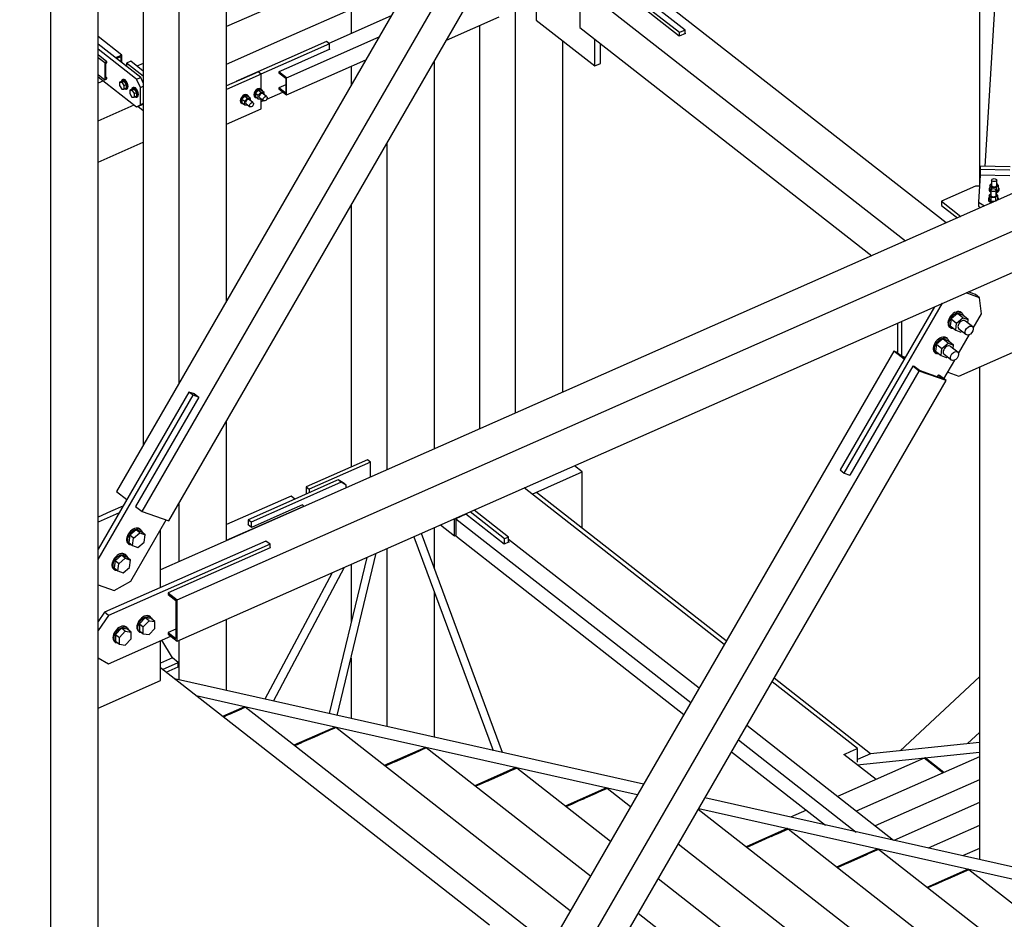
# Paper-space layout 'A0 Advance Steel' of a CAD drawing. Header units: millimetres. Extents: x 292 to 712, y 182 to 776.
# Tile 23 of 61: x 430 to 461, y 427 to 455. Entities that reach past the tile are written whole.
import ezdxf

# ---------------------------------------------------------------- set-up
doc = ezdxf.new("R2010")
doc.units = ezdxf.units.MM
for name, color, linetype in [('AS_Belki', 145, 'CONTINUOUS'), ('AS_Blachy', 30, 'CONTINUOUS'), ('AS_Kraty', 9, 'CONTINUOUS'), ('AS_Schody', 253, 'CONTINUOUS'), ('AS_Sruby', 9, 'CONTINUOUS')]:
    doc.layers.add(name, color=color, linetype=linetype)

psp = doc.layouts.new('A0 Advance Steel')

# ---------------------------------------------------------------- hatches: boundary and pattern name
at = {"layer": 'AS_Kraty', "extrusion": (0, 0.809331, 0.587353)}
h = psp.add_hatch(dxfattribs=at)
h.set_pattern_fill('GRATE', color=9, scale=0.266667, angle=-53.1136, style=0)
h.set_pattern_definition([(306.8864, (-445.36493, -32711.27688), (0.1692968, 0.1270487), []), (36.8864, (-445.3649, -32711.2769), (-0.508195, 0.677187), [])])
h.paths.add_polyline_path([(-438.346, -32714.815), (-438.33, -32714.836)], flags=0)
h.paths.add_polyline_path([(-437.978, -32713.306), (-438.328, -32713.172), (-438.346, -32713.26), (-438.346, -32714.703), (-438.306, -32714.757), (-437.889, -32713.424)], flags=0)
h.paths.add_polyline_path([(-436.459, -32713.887), (-437.51, -32713.485), (-437.603, -32713.472), (-438.338, -32715.825), (-438.346, -32715.925), (-438.346, -32719.146), (-438.332, -32719.165), (-436.413, -32717.723), (-436.395, -32717.636), (-436.395, -32713.971)], flags=0)
h.paths.add_polyline_path([(-455.585, -32708.281), (-456.758, -32709.162), (-455.806, -32710.542), (-456.126, -32710.782), (-453.475, -32714.314), (-452.722, -32712.096)], flags=0)
h.paths.add_polyline_path([(-451.226, -32714.089), (-451.979, -32716.307), (-445.686, -32724.693), (-444.194, -32723.571), (-445.24, -32722.066)], flags=0)
h.paths.add_polyline_path([(-451.417, -32708.171), (-453.988, -32707.188), (-454.093, -32707.159), (-454.573, -32707.52), (-452.229, -32710.643), (-451.398, -32708.196)], flags=0)
h.paths.add_polyline_path([(-442.945, -32719.016), (-442.91, -32719.062)], flags=0)
h.paths.add_polyline_path([(-445.106, -32710.582), (-449.43, -32708.93), (-449.487, -32708.966), (-450.733, -32712.636), (-443.563, -32722.19), (-443.075, -32722.73), (-442.915, -32722.61), (-442.91, -32722.505), (-442.91, -32720.506), (-442.922, -32720.38), (-445.033, -32710.68)], flags=0)
h.paths.add_polyline_path([(-440.297, -32715.547), (-440.285, -32715.563)], flags=0)
h.paths.add_polyline_path([(-440.297, -32715.436), (-440.272, -32715.469)], flags=0)
h.paths.add_polyline_path([(-440.297, -32715.325), (-440.259, -32715.376)], flags=0)
h.paths.add_polyline_path([(-443.003, -32711.386), (-444.639, -32710.761), (-444.75, -32710.724), (-442.979, -32718.86), (-442.91, -32718.951), (-442.91, -32711.509)], flags=0)
h.paths.add_polyline_path([(-438.387, -32715.982), (-439.684, -32720.14), (-439.664, -32720.167), (-438.385, -32719.205), (-438.346, -32719.146), (-438.346, -32716.036)], flags=0)
h.paths.add_polyline_path([(-438.362, -32715.904), (-438.346, -32715.925)], flags=0)
h.paths.add_polyline_path([(-439.964, -32712.547), (-440.198, -32712.458), (-440.297, -32712.437), (-440.297, -32715.214), (-440.245, -32715.282), (-439.874, -32712.667)], flags=0)
h.paths.add_polyline_path([(-438.445, -32713.127), (-439.497, -32712.726), (-439.608, -32712.689), (-440.284, -32717.453), (-440.297, -32717.547), (-440.297, -32720.545), (-440.25, -32720.607), (-440.144, -32720.527), (-440.093, -32720.484), (-438.355, -32714.914), (-438.346, -32714.815), (-438.346, -32713.26)], flags=0)
at = {"layer": 'AS_Kraty', "extrusion": (-3.81165e-17, 0.809331, 0.587353)}
h = psp.add_hatch(dxfattribs=at)
h.set_pattern_fill('GRATE', color=9, scale=0.266667, angle=127.0557, style=0)
h.set_pattern_definition([(127.0557, (-431.33213, -32640.98372), (-0.1689205, -0.1275485), []), (217.0557, (-431.3321, -32640.9837), (0.510194, -0.675682), [])])
h.paths.add_polyline_path([(-428.54, -32652.985), (-419.267, -32646.016), (-419.316, -32645.84), (-420.484, -32642.522), (-420.129, -32642.883), (-420.912, -32641.735), (-420.539, -32641.454), (-429.756, -32629.247), (-429.756, -32649.383), (-428.575, -32651.058), (-428.575, -32652.939)], flags=0)
h.paths.add_polyline_path([(-434.325, -32650.745), (-434.325, -32650.191), (-434.296, -32650.118), (-432.378, -32648.677), (-432.37, -32648.576), (-432.37, -32627.888), (-432.392, -32627.859), (-438.307, -32632.305), (-438.346, -32632.364), (-438.346, -32645.419)], flags=0)
h.paths.add_polyline_path([(-438.346, -32645.419), (-438.346, -32632.364), (-438.361, -32632.345), (-444.649, -32637.071), (-444.641, -32637.082)], flags=0)
at = {"layer": 'AS_Kraty', "extrusion": (-7.6233e-17, 0.809331, 0.587353)}
h = psp.add_hatch(dxfattribs=at)
h.set_pattern_fill('GRATE', color=9, scale=0.266667, angle=126.926, style=0)
h.set_pattern_definition([(126.926, (-440.32658, -32644.49688), (-0.169209, -0.127166), []), (216.926, (-440.3266, -32644.4969), (0.50866, -0.676835), [])])
h.paths.add_polyline_path([(-436.93, -32651.902), (-436.344, -32651.461), (-438.346, -32648.797), (-438.346, -32650.017)], flags=0)
h.paths.add_polyline_path([(-438.346, -32650.017), (-438.346, -32648.797), (-444.649, -32640.299), (-444.649, -32639.966), (-444.7, -32639.898), (-446.455, -32639.228)], flags=0)
h = psp.add_hatch(dxfattribs=at)
h.set_pattern_fill('GRATE', color=9, scale=0.266667, angle=126.926, style=0)
h.set_pattern_definition([(126.926, (-443.1627, -32646.6283), (-0.169209, -0.127166), []), (216.926, (-443.1627, -32646.6283), (0.50866, -0.676835), [])])
h.paths.add_polyline_path([(-439.766, -32654.033), (-438.54, -32653.112), (-446.55, -32642.454), (-447.147, -32644.212)], flags=0)
h.paths.add_polyline_path([(-448.643, -32642.221), (-448.461, -32641.686), (-448.472, -32641.672), (-449.291, -32641.359)], flags=0)
at = {"layer": 'AS_Kraty', "extrusion": (-3.81165e-17, 0.809331, 0.587353)}
h = psp.add_hatch(dxfattribs=at)
h.set_pattern_fill('GRATE', color=9, scale=0.266667, angle=-143.074, style=0)
h.set_pattern_definition([(216.926, (-461.51468, -32689.5183), (0.127166, -0.169209), []), (306.926, (-461.5147, -32689.5183), (0.676835, 0.50866), [])])
h.paths.add_polyline_path([(-458.471, -32689.399), (-459.428, -32689.034), (-460.002, -32689.466), (-460.002, -32690.55)], flags=0)
h.paths.add_polyline_path([(-462.616, -32692.514), (-462.616, -32691.43), (-467.357, -32694.993), (-466.837, -32695.686)], flags=0)
h = psp.add_hatch(dxfattribs=at)
h.set_pattern_fill('GRATE', color=9, scale=0.266667, angle=-143.074, style=0)
h.set_pattern_definition([(216.926, (-463.64612, -32686.68219), (0.127166, -0.169209), []), (306.926, (-463.6461, -32686.6822), (0.676835, 0.50866), [])])
h.paths.add_polyline_path([(-459.55, -32685.772), (-459.991, -32685.603), (-460.002, -32685.612), (-460.002, -32686.112)], flags=0)
h.paths.add_polyline_path([(-462.616, -32688.076), (-462.616, -32686.992), (-469.489, -32692.157), (-468.968, -32692.85)], flags=0)
h = psp.add_hatch(dxfattribs=at)
h.set_pattern_fill('GRATE', color=9, scale=0.266667, angle=-143.074, style=0)
h.set_pattern_definition([(216.926, (-459.38325, -32692.35443), (0.127166, -0.169209), []), (306.926, (-459.38325, -32692.3544), (0.676835, 0.50866), [])])
h.paths.add_polyline_path([(-457.393, -32693.027), (-458.349, -32692.661), (-460.002, -32693.904), (-460.002, -32694.988)], flags=0)
h.paths.add_polyline_path([(-462.616, -32696.952), (-462.616, -32695.868), (-465.226, -32697.829), (-464.705, -32698.522)], flags=0)
at = {"layer": 'AS_Kraty', "extrusion": (-7.6233e-17, 0.809331, 0.587353)}
h = psp.add_hatch(dxfattribs=at)
h.set_pattern_fill('GRATE', color=9, scale=0.266667, angle=126.926, style=0)
h.set_pattern_definition([(126.926, (-445.99882, -32648.75974), (-0.169209, -0.127166), []), (216.926, (-445.9988, -32648.75974), (0.50866, -0.676835), [])])
h.paths.add_polyline_path([(-442.602, -32656.164), (-441.376, -32655.243), (-447.179, -32647.522), (-447.776, -32649.28)], flags=0)
h.paths.add_polyline_path([(-449.272, -32647.289), (-448.675, -32645.531), (-449.436, -32644.519), (-452.127, -32643.491)], flags=0)
at = {"layer": 'AS_Kraty', "extrusion": (-3.81165e-17, 0.809331, 0.587353)}
h = psp.add_hatch(dxfattribs=at)
h.set_pattern_fill('GRATE', color=9, scale=0.266667, angle=-143.074, style=0)
h.set_pattern_definition([(216.926, (-457.25182, -32695.19055), (0.127166, -0.169209), []), (306.926, (-457.2518, -32695.19055), (0.676835, 0.50866), [])])
h.paths.add_polyline_path([(-462.616, -32701.223), (-462.616, -32700.306), (-463.094, -32700.666), (-462.654, -32701.252)], flags=0)
h.paths.add_polyline_path([(-456.769, -32696.996), (-457.289, -32696.303), (-460.002, -32698.342), (-460.002, -32699.426)], flags=0)
h = psp.add_hatch(dxfattribs=at)
h.set_pattern_fill('GRATE', color=9, scale=0.266667, angle=-143.074, style=0)
h.set_pattern_definition([(216.926, (-452.98895, -32700.86279), (0.127166, -0.169209), []), (306.926, (-452.98895, -32700.8628), (0.676835, 0.50866), [])])
h.paths.add_polyline_path([(-454.157, -32703.909), (-455.113, -32703.543), (-455.141, -32703.564), (-454.62, -32704.257)], flags=0)
h.paths.add_polyline_path([(-455.594, -32704.989), (-456.115, -32704.296), (-458.832, -32706.338), (-458.311, -32707.031)], flags=0)
h = psp.add_hatch(dxfattribs=at)
h.set_pattern_fill('GRATE', color=9, scale=0.266667, angle=-143.074, style=0)
h.set_pattern_definition([(216.926, (-455.12038, -32698.02667), (0.127166, -0.169209), []), (306.926, (-455.1204, -32698.0267), (0.67684, 0.50866), [])])
h.paths.add_polyline_path([(-456.181, -32700.992), (-456.702, -32700.3), (-460.002, -32702.78), (-460.002, -32703.864)], flags=0)
at = {"layer": 'AS_Kraty', "extrusion": (-7.6233e-17, 0.809331, 0.587353)}
h = psp.add_hatch(dxfattribs=at)
h.set_pattern_fill('GRATE', color=9, scale=0.266667, angle=126.926, style=0)
h.set_pattern_definition([(126.926, (-448.83494, -32650.89118), (-0.169209, -0.127166), []), (216.926, (-448.8349, -32650.8912), (0.50866, -0.676835), [])])
h.paths.add_polyline_path([(-445.438, -32658.296), (-444.213, -32657.375), (-447.808, -32652.591), (-448.405, -32654.349)], flags=0)
h.paths.add_polyline_path([(-449.901, -32652.357), (-449.304, -32650.599), (-452.272, -32646.65), (-454.963, -32645.622)], flags=0)
h = psp.add_hatch(dxfattribs=at)
h.set_pattern_fill('GRATE', color=9, scale=0.266667, angle=126.926, style=0)
h.set_pattern_definition([(126.926, (-451.67106, -32653.02261), (-0.169209, -0.127166), []), (216.926, (-451.6711, -32653.0226), (0.50866, -0.676835), [])])
h.paths.add_polyline_path([(-448.274, -32660.427), (-447.049, -32659.506), (-448.437, -32657.659), (-449.034, -32659.417)], flags=0)
h.paths.add_polyline_path([(-450.53, -32657.425), (-449.934, -32655.667), (-455.108, -32648.782), (-457.799, -32647.753)], flags=0)
h = psp.add_hatch(dxfattribs=at)
h.set_pattern_fill('GRATE', color=9, scale=0.266667, angle=126.926, style=0)
h.set_pattern_definition([(126.926, (-454.50718, -32655.15405), (-0.169209, -0.127166), []), (216.926, (-454.5072, -32655.15405), (0.50866, -0.676835), [])])
h.paths.add_polyline_path([(-451.16, -32662.494), (-450.563, -32660.736), (-457.945, -32650.913), (-460.635, -32649.885)], flags=0)
h = psp.add_hatch(dxfattribs=at)
h.set_pattern_fill('GRATE', color=9, scale=0.266667, angle=126.926, style=0)
h.set_pattern_definition([(126.926, (-457.3433, -32657.28548), (-0.169209, -0.127166), []), (216.926, (-457.3433, -32657.2855), (0.50866, -0.676835), [])])
h.paths.add_polyline_path([(-453.947, -32664.69), (-452.721, -32663.769), (-460.781, -32653.045), (-463.472, -32652.016)], flags=0)
h = psp.add_hatch(dxfattribs=at)
h.set_pattern_fill('GRATE', color=9, scale=0.266667, angle=126.926, style=0)
h.set_pattern_definition([(126.926, (-460.17942, -32659.41691), (-0.169209, -0.127166), []), (216.926, (-460.1794, -32659.4169), (0.50866, -0.676835), [])])
h.paths.add_polyline_path([(-456.783, -32666.822), (-455.557, -32665.9), (-463.617, -32655.176), (-466.308, -32654.148)], flags=0)
h = psp.add_hatch(dxfattribs=at)
h.set_pattern_fill('GRATE', color=9, scale=0.266667, angle=126.926, style=0)
h.set_pattern_definition([(126.926, (-463.01554, -32661.54835), (-0.169209, -0.127166), []), (216.926, (-463.0155, -32661.54835), (0.50866, -0.676835), [])])
h.paths.add_polyline_path([(-459.619, -32668.953), (-458.393, -32668.032), (-466.453, -32657.307), (-469.144, -32656.279)], flags=0)

# ---------------------------------------------------------------- linework, layer by layer
at = {"layer": 'AS_Belki', "linetype": 'Continuous', "ltscale": 0.15}
for p, q in [((430.878, 484.716), (430.878, 305.588)), ((432.37, 309.728), (432.37, 484.716)), ((457.316, 482.283), (438.346, 449.466)), ((438.346, 447.454), (458.117, 481.657)), ((438.346, 445.707), (458.955, 481.36)), ((436.395, 446.091), (436.395, 473.875)), ((434.903, 473.216), (434.903, 443.51)), ((433.782, 471.72), (433.782, 441.57)), ((440.297, 464.848), (440.297, 454.468)), ((460.002, 462.054), (460.002, 449.682)), ((460.842, 461.314), (460.17, 450.306)), ((485.902, 460.429), (438.346, 439.437)), ((438.346, 438.262), (486.863, 459.678)), ((438.346, 436.967), (486.863, 458.383)), ((458.962, 448.538), (448.752, 456.518)), ((450.59, 454.39), (448.187, 456.268)), ((447.473, 455.953), (457.683, 447.973)), ((447.473, 455.953), (447.473, 454.658)), ((438.346, 455.549), (436.395, 454.688)), ((445.444, 455.711), (445.444, 442.57)), ((438.346, 454.373), (440.297, 455.234)), ((441.56, 455.026), (439.604, 454.163)), ((444.322, 454.715), (444.322, 442.075)), ((447.473, 454.658), (456.624, 447.506)), ((450.771, 454.483), (450.782, 454.475)), ((433.112, 453.795), (432.37, 454.375)), ((436.395, 453.512), (438.346, 454.373)), ((438.346, 453.118), (441.18, 454.369)), ((446.936, 443.229), (446.936, 454.245)), ((450.782, 454.475), (450.59, 454.39)), ((439.632, 453.979), (438.346, 453.411)), ((439.624, 453.985), (439.632, 453.979)), ((432.643, 453.588), (432.37, 453.802)), ((432.37, 453.723), (432.579, 453.56)), ((432.643, 453.588), (432.579, 453.56)), ((432.579, 453.56), (432.579, 453.02)), ((432.611, 453.542), (432.643, 453.556)), ((432.643, 453.556), (432.643, 453.588)), ((433.112, 453.795), (432.914, 453.708)), ((432.94, 453.687), (433.08, 453.749)), ((433.08, 453.749), (433.08, 453.578)), ((433.112, 453.553), (433.112, 453.795)), ((438.346, 452.578), (440.761, 453.644)), ((442.91, 441.452), (442.91, 453.603)), ((432.611, 453.067), (432.611, 453.542)), ((433.782, 453.534), (433.585, 453.447)), ((438.346, 453.411), (438.033, 453.273)), ((438.273, 453.085), (438.033, 453.273)), ((438.033, 453.273), (438.033, 453.241)), ((440.297, 453.439), (440.297, 452.84)), ((432.37, 453.184), (432.579, 453.02)), ((432.535, 452.984), (432.37, 452.911)), ((432.579, 453.02), (432.643, 453.049)), ((432.643, 453.081), (432.611, 453.106)), ((432.643, 453.081), (432.611, 453.067)), ((432.643, 453.049), (432.643, 453.081)), ((438.033, 453.241), (438.249, 453.072)), ((438.249, 453.072), (438.249, 452.597)), ((438.273, 453.085), (438.346, 453.118)), ((438.273, 452.546), (438.273, 453.085)), ((438.249, 452.862), (438.033, 452.766)), ((438.249, 452.597), (438.033, 452.766)), ((438.033, 452.766), (438.033, 452.734)), ((438.033, 452.734), (438.273, 452.546)), ((438.273, 452.546), (438.346, 452.578)), ((432.37, 451.735), (433.497, 452.233)), ((432.37, 450.44), (433.782, 451.064)), ((441.418, 451.022), (441.418, 440.794)), ((438.346, 449.466), (432.943, 440.119)), ((440.297, 449.082), (440.297, 440.883)), ((433.744, 439.493), (438.346, 447.454)), ((434.583, 439.197), (438.346, 445.707)), ((457.316, 444.514), (438.346, 411.697)), ((457.642, 444.26), (457.316, 444.514)), ((457.433, 444.473), (457.316, 444.514)), ((457.649, 444.272), (457.398, 444.468)), ((457.458, 444.447), (457.398, 444.468)), ((457.917, 444.045), (455.941, 440.627)), ((458.117, 443.888), (457.917, 444.045)), ((457.959, 444.03), (457.917, 444.045)), ((458.119, 443.904), (457.959, 444.03)), ((460.002, 444.014), (460.002, 428.576)), ((438.346, 409.685), (458.117, 443.888)), ((458.955, 443.591), (458.117, 443.888)), ((458.873, 443.637), (458.119, 443.904)), ((458.713, 443.763), (458.68, 443.706)), ((458.873, 443.637), (458.713, 443.763)), ((458.755, 443.748), (458.713, 443.763)), ((458.955, 443.591), (458.755, 443.748)), ((438.346, 407.939), (458.955, 443.591)), ((435.52, 443.068), (433.544, 439.65)), ((435.374, 443.177), (435.376, 443.18)), ((435.376, 443.18), (435.384, 443.174)), ((435.384, 443.174), (435.52, 443.068)), ((436.395, 438.576), (436.395, 442.333)), ((455.941, 440.627), (455.933, 440.633)), ((432.943, 440.119), (433.269, 439.865)), ((438.419, 439.97), (438.346, 439.938)), ((438.535, 439.879), (438.419, 439.97)), ((434.903, 439.751), (434.903, 437.918)), ((438.346, 439.938), (436.395, 439.077)), ((438.771, 439.694), (438.346, 439.507)), ((438.346, 439.448), (438.819, 439.657)), ((438.819, 439.657), (438.771, 439.694)), ((438.819, 439.646), (438.819, 439.657)), ((433.544, 439.65), (433.744, 439.493)), ((433.744, 439.493), (434.583, 439.197)), ((438.346, 439.437), (434.325, 437.662)), ((436.395, 438.587), (438.346, 439.448)), ((438.346, 439.507), (437.172, 438.989)), ((443.9, 439.401), (443.58, 439.26)), ((445.101, 438.462), (443.9, 439.401)), ((437.06, 439.076), (437.068, 439.08)), ((437.068, 439.07), (437.06, 439.076)), ((437.172, 438.989), (437.068, 439.07)), ((443.58, 439.26), (450.95, 433.501)), ((443.58, 439.26), (443.58, 438.721)), ((445.05, 431.932), (442.504, 438.802)), ((442.91, 437.704), (442.91, 438.982)), ((442.268, 438.698), (444.751, 431.999)), ((443.58, 438.721), (450.735, 433.129)), ((445.24, 438.524), (445.101, 438.462)), ((451.209, 433.949), (445.24, 438.615)), ((445.24, 438.537), (445.251, 438.528)), ((445.251, 438.528), (445.24, 438.524)), ((437.765, 438.348), (434.568, 436.937)), ((434.848, 436.718), (438.346, 438.262)), ((437.757, 438.355), (437.765, 438.348)), ((439.863, 433.096), (441.09, 438.178)), ((441.418, 438.323), (441.418, 432.747)), ((440.789, 438.045), (439.607, 433.153)), ((440.297, 437.828), (440.297, 436.008)), ((438.346, 434.447), (440.095, 437.739)), ((439.701, 437.565), (438.346, 435.015)), ((434.325, 437.127), (434.343, 437.112)), ((434.568, 436.937), (434.848, 436.718)), ((434.568, 436.937), (434.568, 436.883)), ((434.568, 436.883), (434.808, 436.695)), ((434.848, 435.423), (438.346, 436.967)), ((442.91, 432.412), (442.91, 436.966)), ((434.808, 436.695), (434.808, 435.508)), ((434.848, 435.423), (434.848, 436.718)), ((436.395, 433.874), (436.395, 436.106)), ((434.808, 435.802), (434.568, 435.696)), ((434.568, 435.696), (434.808, 435.508)), ((434.568, 435.696), (434.568, 435.642)), ((434.568, 435.642), (434.848, 435.423)), ((434.903, 435.447), (434.903, 434.209)), ((438.346, 435.015), (437.597, 433.605)), ((440.297, 434.893), (440.297, 432.999)), ((437.866, 433.544), (438.346, 434.447)), ((460.002, 434.305), (457.522, 431.991)), ((457.312, 429.18), (452.706, 432.78)), ((460.002, 432.558), (459.63, 432.211)), ((452.446, 432.331), (456.142, 429.442)), ((452.231, 431.959), (455.174, 429.66))]:
    psp.add_line(p, q, dxfattribs=at)
at = {"layer": 'AS_Blachy', "linetype": 'Continuous', "ltscale": 0.15}
for p, q in [((450.771, 454.578), (448.117, 456.652)), ((450.601, 454.503), (448.117, 456.443)), ((446.105, 456.003), (446.105, 454.894)), ((443.29, 454.259), (444.947, 454.991)), ((446.105, 454.894), (447.947, 453.455)), ((450.771, 454.578), (450.601, 454.503)), ((450.601, 454.395), (450.601, 454.503)), ((450.771, 454.47), (450.771, 454.578)), ((439.528, 454.222), (438.346, 453.701)), ((439.624, 454.147), (439.528, 454.222)), ((447.947, 453.455), (447.947, 454.287)), ((433.703, 453.091), (432.37, 454.133)), ((433.535, 453.066), (432.37, 453.977)), ((439.624, 454.147), (438.346, 453.583)), ((439.624, 453.975), (439.624, 454.147)), ((448.117, 453.53), (448.117, 454.154)), ((433.39, 453.6), (433.262, 453.543)), ((433.782, 453.294), (433.39, 453.6)), ((438.346, 453.701), (436.756, 452.999)), ((438.346, 453.583), (437.474, 453.198)), ((433.782, 453.138), (433.262, 453.543)), ((433.262, 453.543), (433.262, 453.436)), ((437.385, 453.267), (437.279, 453.22)), ((437.481, 453.192), (437.385, 453.267)), ((447.947, 453.455), (448.117, 453.53)), ((432.37, 453.113), (433.575, 452.171)), ((433.575, 453.035), (433.535, 453.066)), ((433.575, 453.035), (433.703, 453.091)), ((433.695, 452.779), (433.575, 453.035)), ((433.782, 452.923), (433.703, 453.091)), ((437.279, 453.22), (436.395, 452.83)), ((437.481, 453.192), (436.395, 452.712)), ((436.703, 452.975), (436.694, 452.962)), ((436.756, 452.999), (436.703, 452.975)), ((436.703, 452.975), (436.711, 452.969)), ((437.481, 452.724), (437.481, 453.192)), ((433.695, 452.779), (433.782, 452.817)), ((433.695, 452.239), (433.695, 452.779)), ((437.656, 452.415), (438.157, 452.637)), ((437.481, 452.113), (437.481, 452.414)), ((437.481, 452.338), (437.549, 452.368)), ((433.575, 452.171), (433.695, 452.239)), ((433.575, 452.171), (433.703, 452.228)), ((433.615, 452.189), (433.782, 452.058)), ((433.782, 452.278), (433.695, 452.239)), ((433.703, 452.228), (433.782, 452.273)), ((436.395, 451.633), (437.481, 452.113)), ((460.03, 450.309), (460.025, 450.215)), ((460.025, 450.215), (460.957, 450.196)), ((460.025, 450.215), (460.025, 450.032)), ((460.963, 450.29), (460.03, 450.309)), ((460.025, 450.032), (459.973, 449.187)), ((460.957, 450.012), (460.025, 450.032)), ((459.877, 449.683), (458.811, 449.213)), ((460.003, 449.682), (459.877, 449.683)), ((458.811, 449.213), (459.418, 448.739)), ((458.811, 449.213), (458.811, 449.083)), ((458.811, 449.083), (459.229, 448.757)), ((459.973, 449.187), (460.162, 449.067)), ((459.973, 449.187), (459.973, 449.057)), ((459.973, 449.057), (460.041, 449.014)), ((459.229, 448.757), (459.312, 448.692)), ((460.004, 446.191), (459.582, 446.341)), ((459.876, 446.291), (459.65, 446.371)), ((460.004, 446.191), (459.876, 446.291)), ((460.067, 445.688), (460.004, 446.191)), ((458.592, 445.904), (455.638, 440.793)), ((455.766, 440.693), (458.842, 446.014)), ((459.807, 445.238), (460.067, 445.688)), ((457.433, 445.392), (457.433, 444.466)), ((457.561, 445.449), (457.561, 444.366)), ((459.346, 444.441), (459.689, 445.034)), ((459.358, 443.73), (461.52, 444.684)), ((457.433, 444.466), (457.561, 444.366)), ((457.561, 444.366), (457.647, 444.336)), ((457.647, 444.336), (457.679, 444.324)), ((458.886, 443.645), (459.228, 444.237)), ((459.007, 443.854), (459.358, 443.73)), ((435.216, 443.233), (432.37, 438.31)), ((432.37, 437.988), (435.344, 443.133)), ((435.344, 443.133), (435.216, 443.233)), ((435.384, 443.174), (435.216, 443.233)), ((435.512, 443.074), (435.344, 443.133)), ((440.809, 441.109), (438.891, 440.262)), ((440.906, 441.034), (438.987, 440.187)), ((440.906, 441.034), (440.809, 441.109)), ((440.906, 440.567), (440.906, 441.034)), ((455.638, 440.793), (455.766, 440.693)), ((455.766, 440.693), (455.943, 440.63)), ((439.84, 440.455), (438.346, 439.796)), ((439.989, 440.404), (438.346, 439.678)), ((439.893, 440.479), (439.84, 440.455)), ((439.989, 440.404), (439.893, 440.479)), ((440.053, 440.388), (439.893, 440.479)), ((440.149, 440.312), (439.989, 440.404)), ((440.149, 440.312), (440.053, 440.388)), ((440.149, 440.233), (440.149, 440.312)), ((438.891, 440.262), (438.987, 440.187)), ((438.891, 440.262), (438.891, 440.036)), ((438.987, 440.187), (438.987, 440.079)), ((438.346, 439.796), (437.068, 439.232)), ((438.346, 439.678), (437.164, 439.157)), ((432.76, 439.484), (432.37, 439.312)), ((433.026, 439.444), (432.37, 439.155)), ((433.147, 439.655), (432.76, 439.484)), ((445.112, 438.629), (444.029, 439.475)), ((445.24, 438.685), (444.157, 439.532)), ((433.389, 437.307), (434.499, 439.226)), ((437.164, 439.157), (437.068, 439.232)), ((437.068, 439.232), (437.068, 439.07)), ((437.164, 439.157), (437.164, 438.995)), ((443.107, 439.068), (443.542, 438.728)), ((443.542, 438.728), (443.542, 439.261)), ((443.67, 439.3), (443.67, 439.317)), ((434.325, 437.104), (434.325, 438.924)), ((443.542, 438.728), (443.58, 438.745)), ((437.629, 438.563), (432.566, 436.328)), ((437.757, 438.462), (432.694, 436.228)), ((437.757, 438.462), (437.629, 438.563)), ((437.757, 438.345), (437.757, 438.462)), ((445.24, 438.685), (445.112, 438.629)), ((445.112, 438.467), (445.112, 438.629)), ((445.24, 438.524), (445.24, 438.685)), ((432.37, 437.187), (432.866, 437.012)), ((432.866, 437.012), (433.389, 437.307)), ((432.566, 436.328), (432.37, 436.043)), ((432.694, 436.228), (432.566, 436.328)), ((432.694, 436.228), (432.37, 435.756)), ((432.694, 434.717), (434.648, 435.579)), ((434.325, 434.191), (434.325, 435.437)), ((432.37, 434.902), (432.694, 434.717)), ((432.37, 433.328), (434.325, 434.191)), ((436.959, 433.368), (436.269, 433.064)), ((436.592, 433.177), (436.531, 433.15)), ((436.624, 433.191), (436.592, 433.177)), ((436.858, 433.294), (436.624, 433.191)), ((436.89, 433.309), (436.858, 433.294)), ((436.983, 433.35), (436.89, 433.309)), ((436.983, 433.35), (436.959, 433.368)), ((436.342, 433.066), (436.293, 433.045)), ((436.345, 433.068), (436.342, 433.066)), ((436.531, 433.15), (436.345, 433.068)), ((439.795, 432.732), (438.503, 432.162)), ((439.819, 432.713), (439.5, 432.572)), ((439.819, 432.713), (439.795, 432.732)), ((439.1, 432.396), (438.754, 432.243)), ((439.444, 432.547), (439.127, 432.407)), ((439.46, 432.554), (439.444, 432.547)), ((438.693, 432.216), (438.527, 432.143)), ((438.74, 432.237), (438.693, 432.216)), ((442.631, 432.095), (441.34, 431.525)), ((442.656, 432.077), (442.336, 431.935)), ((442.656, 432.077), (442.631, 432.095)), ((441.656, 431.635), (441.643, 431.63)), ((442.296, 431.918), (441.656, 431.635)), ((458.303, 431.767), (458.271, 431.753)), ((458.551, 431.534), (458.271, 431.753)), ((458.89, 431.308), (458.303, 431.767)), ((441.576, 431.6), (441.364, 431.506)), ((445.468, 431.459), (444.176, 430.889)), ((445.3, 431.355), (445.173, 431.299)), ((445.332, 431.369), (445.3, 431.355)), ((445.492, 431.44), (445.385, 431.393)), ((445.492, 431.44), (445.468, 431.459)), ((458.808, 431.333), (458.551, 431.534)), ((458.858, 431.294), (458.808, 431.333)), ((444.772, 431.122), (444.426, 430.97)), ((445.173, 431.299), (444.799, 431.134)), ((444.236, 430.886), (444.2, 430.87)), ((444.412, 430.964), (444.236, 430.886)), ((448.304, 430.822), (447.012, 430.252)), ((448.328, 430.803), (448.061, 430.686)), ((448.328, 430.803), (448.304, 430.822)), ((447.475, 430.427), (447.422, 430.404)), ((447.575, 430.471), (447.528, 430.451)), ((447.618, 430.49), (447.575, 430.471)), ((447.951, 430.637), (447.635, 430.498)), ((447.973, 430.647), (447.951, 430.637)), ((447.049, 430.239), (447.036, 430.233)), ((447.199, 430.305), (447.155, 430.286)), ((447.264, 430.334), (447.199, 430.305)), ((453.976, 429.549), (452.684, 428.979)), ((454, 429.53), (453.68, 429.389)), ((454, 429.53), (453.976, 429.549)), ((453.281, 429.213), (452.934, 429.06)), ((453.496, 429.308), (453.307, 429.225)), ((453.64, 429.372), (453.496, 429.308)), ((452.921, 429.054), (452.708, 428.96)), ((456.812, 428.913), (455.52, 428.342)), ((456.836, 428.894), (456.516, 428.753)), ((456.836, 428.894), (456.812, 428.913)), ((456.46, 428.728), (455.877, 428.47)), ((456.481, 428.737), (456.46, 428.728)), ((455.77, 428.423), (455.544, 428.324)), ((455.772, 428.424), (455.77, 428.423)), ((459.648, 428.276), (458.356, 427.706)), ((459.672, 428.257), (459.352, 428.116)), ((459.672, 428.257), (459.648, 428.276)), ((458.953, 427.94), (458.606, 427.787)), ((459.313, 428.099), (458.979, 427.952)), ((458.593, 427.781), (458.38, 427.687))]:
    psp.add_line(p, q, dxfattribs=at)
at = {"layer": 'AS_Kraty', "linetype": 'Continuous', "ltscale": 0.15}
for p, q in [((452.003, 435.323), (445.73, 440.226)), ((438.346, 431.441), (434.325, 434.584)), ((456.179, 432.06), (453.5, 434.154)), ((436.61, 433.185), (436.592, 433.177)), ((436.664, 433.208), (436.61, 433.185)), ((436.717, 433.232), (436.664, 433.208)), ((436.77, 433.256), (436.717, 433.232)), ((436.877, 433.303), (436.77, 433.256)), ((436.93, 433.326), (436.877, 433.303)), ((436.983, 433.35), (436.93, 433.326)), ((438.346, 432.285), (436.983, 433.35)), ((436.344, 433.067), (436.293, 433.045)), ((436.397, 433.091), (436.344, 433.067)), ((436.504, 433.138), (436.397, 433.091)), ((436.557, 433.161), (436.504, 433.138)), ((439.5, 432.572), (439.446, 432.548)), ((439.766, 432.69), (439.713, 432.666)), ((447.173, 426.966), (439.819, 432.713)), ((446.543, 425.878), (438.346, 432.285)), ((439.073, 432.384), (439.02, 432.36)), ((439.127, 432.407), (439.1, 432.396)), ((439.446, 432.548), (439.393, 432.525)), ((438.647, 432.196), (438.54, 432.148)), ((438.7, 432.219), (438.647, 432.196)), ((438.754, 432.243), (438.7, 432.219)), ((442.389, 431.959), (442.336, 431.935)), ((442.442, 431.982), (442.389, 431.959)), ((447.802, 428.055), (442.656, 432.077)), ((455.806, 431.895), (456.072, 432.013)), ((456.072, 432.013), (456.126, 432.037)), ((456.126, 432.037), (456.179, 432.06)), ((456.179, 431.628), (456.179, 432.06)), ((441.643, 431.63), (441.43, 431.535)), ((441.696, 431.653), (441.643, 431.63)), ((441.963, 431.771), (441.75, 431.677)), ((442.016, 431.794), (441.963, 431.771)), ((442.069, 431.818), (442.016, 431.794)), ((442.336, 431.935), (442.123, 431.841)), ((458.271, 431.753), (455.554, 430.554)), ((455.752, 431.872), (455.806, 431.895)), ((456.759, 431.086), (455.752, 431.872)), ((460.002, 431.799), (456.141, 430.095)), ((458.311, 431.722), (458.271, 431.753)), ((458.511, 431.565), (458.311, 431.722)), ((444.641, 426.521), (438.346, 431.441)), ((445.278, 431.346), (445.173, 431.299)), ((445.332, 431.369), (445.278, 431.346)), ((445.385, 431.393), (445.332, 431.369)), ((448.431, 429.143), (445.492, 431.44)), ((458.551, 431.534), (458.511, 431.565)), ((458.711, 431.409), (458.551, 431.534)), ((458.751, 431.377), (458.711, 431.409)), ((458.792, 431.346), (458.751, 431.377)), ((458.832, 431.315), (458.792, 431.346)), ((444.639, 431.064), (444.586, 431.04)), ((444.799, 431.134), (444.772, 431.122)), ((445.012, 431.228), (444.959, 431.205)), ((460.002, 431.081), (456.729, 429.636)), ((458.858, 431.294), (458.832, 431.315)), ((444.213, 430.875), (444.2, 430.87)), ((444.266, 430.899), (444.213, 430.875)), ((444.426, 430.97), (444.266, 430.899)), ((448.328, 430.803), (448.274, 430.78)), ((449.06, 430.231), (448.328, 430.803)), ((447.422, 430.404), (447.209, 430.309)), ((447.528, 430.451), (447.475, 430.427)), ((447.582, 430.474), (447.528, 430.451)), ((447.635, 430.498), (447.582, 430.474)), ((447.955, 430.639), (447.901, 430.615)), ((448.061, 430.686), (447.955, 430.639)), ((447.049, 430.239), (447.036, 430.233)), ((447.155, 430.286), (447.049, 430.239)), ((447.209, 430.309), (447.155, 430.286)), ((460.728, 422.692), (451.186, 430.15)), ((454.58, 430.124), (454.083, 429.904)), ((460.002, 430.363), (457.319, 429.178)), ((453.893, 429.483), (453.84, 429.46)), ((463.564, 422.055), (454, 429.53)), ((455.167, 429.665), (455.162, 429.662)), ((460.002, 429.644), (458.398, 428.936)), ((453.307, 429.225), (453.281, 429.213)), ((453.52, 429.319), (453.467, 429.295)), ((453.68, 429.389), (453.52, 429.319)), ((457.892, 423.328), (450.556, 429.062)), ((452.721, 428.966), (452.708, 428.96)), ((452.774, 428.989), (452.721, 428.966)), ((452.934, 429.06), (452.774, 428.989)), ((453.147, 429.154), (453.094, 429.13)), ((456.836, 428.894), (456.783, 428.87)), ((466.401, 421.419), (456.836, 428.894)), ((460.002, 428.926), (459.476, 428.694)), ((456.09, 428.565), (456.037, 428.541)), ((456.463, 428.729), (456.41, 428.706)), ((456.516, 428.753), (456.463, 428.729)), ((455.557, 428.329), (455.544, 428.324)), ((455.77, 428.423), (455.717, 428.4)), ((455.877, 428.47), (455.77, 428.423)), ((469.237, 420.782), (459.672, 428.257)), ((455.056, 423.965), (449.927, 427.973)), ((458.979, 427.952), (458.953, 427.94)), ((459.086, 427.999), (459.033, 427.975)), ((459.352, 428.116), (459.313, 428.099)), ((459.406, 428.14), (459.352, 428.116)), ((458.606, 427.787), (458.593, 427.781)), ((458.713, 427.834), (458.66, 427.81)), ((452.22, 424.602), (449.298, 426.885))]:
    psp.add_line(p, q, dxfattribs=at)
at = {"layer": 'AS_Schody', "linetype": 'Continuous', "ltscale": 0.15}
for p, q in [((447.549, 440.729), (447.304, 440.921)), ((445.976, 440.034), (447.549, 440.729)), ((447.549, 438.959), (447.549, 440.729)), ((446.111, 440.083), (445.984, 440.027)), ((452.065, 435.43), (446.111, 440.083)), ((434.696, 434.903), (434.365, 435.455)), ((434.696, 434.903), (434.325, 434.739)), ((434.383, 434.538), (434.882, 434.758)), ((434.882, 434.758), (434.696, 434.903)), ((434.882, 434.618), (434.882, 434.758)), ((434.498, 434.448), (434.882, 434.618)), ((438.346, 433.436), (434.764, 434.24)), ((456.59, 431.894), (453.562, 434.26)), ((438.346, 433.057), (435.445, 433.708)), ((449.47, 430.94), (438.346, 433.436)), ((449.275, 430.604), (438.346, 433.057)), ((460.002, 432.25), (456.59, 431.894)), ((456.171, 431.544), (460.002, 431.945)), ((456.59, 431.894), (456.179, 431.712)), ((462.452, 428.026), (451.393, 430.508)), ((462.473, 427.642), (451.199, 430.173))]:
    psp.add_line(p, q, dxfattribs=at)
at = {"layer": 'AS_Sruby', "linetype": 'Continuous', "ltscale": 0.15}
for p, q in [((433.118, 452.981), (433.038, 452.946)), ((433.038, 452.946), (433.108, 452.946)), ((433.038, 452.946), (433.038, 452.838)), ((433.108, 452.946), (433.188, 452.981)), ((433.108, 452.946), (433.177, 452.838)), ((433.188, 452.981), (433.118, 452.981)), ((433.147, 453.03), (433.12, 453.018)), ((433.257, 452.873), (433.188, 452.981)), ((433.038, 452.838), (433.108, 452.73)), ((433.108, 452.73), (433.177, 452.729)), ((433.177, 452.838), (433.257, 452.873)), ((433.177, 452.838), (433.177, 452.729)), ((433.177, 452.729), (433.257, 452.765)), ((433.256, 452.728), (433.282, 452.74)), ((433.257, 452.765), (433.257, 452.873)), ((433.439, 452.731), (433.359, 452.696)), ((433.359, 452.696), (433.428, 452.695)), ((433.359, 452.696), (433.359, 452.588)), ((433.428, 452.695), (433.508, 452.731)), ((433.428, 452.695), (433.498, 452.587)), ((433.508, 452.731), (433.439, 452.731)), ((433.467, 452.779), (433.44, 452.767)), ((433.578, 452.622), (433.508, 452.731)), ((437.395, 452.698), (437.303, 452.603)), ((437.389, 452.535), (437.481, 452.63)), ((437.395, 452.698), (437.481, 452.63)), ((437.487, 452.684), (437.395, 452.698)), ((437.485, 452.721), (437.465, 452.737)), ((437.481, 452.63), (437.574, 452.617)), ((437.574, 452.617), (437.487, 452.684)), ((433.359, 452.588), (433.428, 452.479)), ((433.428, 452.479), (433.498, 452.479)), ((433.498, 452.587), (433.578, 452.622)), ((433.498, 452.587), (433.498, 452.479)), ((433.498, 452.479), (433.578, 452.514)), ((433.576, 452.478), (433.603, 452.49)), ((433.578, 452.514), (433.578, 452.622)), ((436.969, 452.51), (436.876, 452.415)), ((436.876, 452.415), (436.963, 452.347)), ((436.876, 452.415), (436.876, 452.307)), ((436.963, 452.347), (437.055, 452.442)), ((436.963, 452.239), (436.963, 452.347)), ((436.969, 452.51), (437.055, 452.442)), ((437.061, 452.496), (436.969, 452.51)), ((437.059, 452.533), (437.039, 452.549)), ((437.055, 452.442), (437.148, 452.429)), ((437.148, 452.429), (437.061, 452.496)), ((437.222, 452.304), (437.1, 452.4)), ((437.148, 452.363), (437.148, 452.429)), ((437.285, 452.474), (437.305, 452.458)), ((437.303, 452.603), (437.389, 452.535)), ((437.303, 452.603), (437.303, 452.495)), ((437.303, 452.495), (437.389, 452.427)), ((437.389, 452.427), (437.389, 452.535)), ((437.389, 452.427), (437.481, 452.414)), ((437.436, 452.456), (437.558, 452.361)), ((437.481, 452.414), (437.485, 452.418)), ((437.648, 452.493), (437.527, 452.588)), ((437.574, 452.551), (437.574, 452.617)), ((436.858, 452.286), (436.878, 452.27)), ((436.876, 452.307), (436.963, 452.239)), ((436.963, 452.239), (437.055, 452.226)), ((437.01, 452.268), (437.132, 452.173)), ((437.055, 452.226), (437.059, 452.23)), ((460.383, 449.877), (460.383, 449.713)), ((460.543, 449.71), (460.543, 449.874)), ((460.303, 449.598), (460.303, 449.571)), ((460.383, 449.765), (460.33, 449.714)), ((460.392, 449.645), (460.33, 449.714)), ((460.33, 449.714), (460.33, 449.598)), ((460.33, 449.598), (460.364, 449.56)), ((460.364, 449.564), (460.364, 449.4)), ((460.526, 449.642), (460.392, 449.645)), ((460.392, 449.598), (460.392, 449.645)), ((460.524, 449.397), (460.524, 449.561)), ((460.597, 449.709), (460.526, 449.642)), ((460.526, 449.642), (460.526, 449.526)), ((460.526, 449.526), (460.597, 449.592)), ((460.597, 449.709), (460.543, 449.768)), ((460.597, 449.592), (460.597, 449.709)), ((460.623, 449.565), (460.623, 449.592)), ((460.284, 449.285), (460.284, 449.258)), ((460.364, 449.452), (460.311, 449.401)), ((460.373, 449.332), (460.311, 449.401)), ((460.311, 449.401), (460.311, 449.285)), ((460.311, 449.285), (460.373, 449.216)), ((460.507, 449.329), (460.373, 449.332)), ((460.373, 449.216), (460.373, 449.332)), ((460.578, 449.396), (460.507, 449.329)), ((460.507, 449.329), (460.507, 449.219)), ((460.52, 449.225), (460.578, 449.279)), ((460.524, 449.526), (460.526, 449.526)), ((460.578, 449.396), (460.524, 449.455)), ((460.578, 449.279), (460.578, 449.396)), ((460.604, 449.262), (460.604, 449.279)), ((460.373, 449.216), (460.492, 449.213)), ((459.116, 445.531), (459.086, 445.307)), ((459.312, 445.697), (459.116, 445.531)), ((459.116, 445.531), (459.288, 445.396)), ((459.288, 445.396), (459.484, 445.562)), ((459.484, 445.562), (459.312, 445.697)), ((459.478, 445.638), (459.312, 445.697)), ((459.46, 445.705), (459.428, 445.73)), ((459.65, 445.503), (459.478, 445.638)), ((459.484, 445.562), (459.65, 445.503)), ((459.072, 445.264), (459.104, 445.239)), ((459.086, 445.307), (459.259, 445.172)), ((459.259, 445.172), (459.288, 445.396)), ((459.343, 445.225), (459.571, 445.047)), ((459.794, 445.272), (459.566, 445.45)), ((459.636, 445.396), (459.65, 445.503)), ((458.999, 444.908), (458.967, 444.933)), ((459.259, 445.172), (459.424, 445.113)), ((459.424, 445.113), (459.454, 445.138)), ((458.655, 444.734), (458.625, 444.509)), ((458.851, 444.899), (458.655, 444.734)), ((458.655, 444.734), (458.828, 444.599)), ((458.798, 444.374), (458.828, 444.599)), ((458.828, 444.599), (459.023, 444.765)), ((459.023, 444.765), (458.851, 444.899)), ((459.017, 444.841), (458.851, 444.899)), ((459.189, 444.706), (459.017, 444.841)), ((459.023, 444.765), (459.189, 444.706)), ((459.333, 444.474), (459.105, 444.653)), ((459.175, 444.598), (459.189, 444.706)), ((458.611, 444.467), (458.643, 444.442)), ((458.625, 444.509), (458.798, 444.374)), ((458.798, 444.374), (458.963, 444.316)), ((458.882, 444.428), (459.11, 444.249)), ((458.963, 444.316), (458.993, 444.341)), ((433.359, 438.745), (433.329, 438.518)), ((433.557, 438.912), (433.359, 438.745)), ((433.479, 438.651), (433.359, 438.745)), ((433.479, 438.651), (433.677, 438.818)), ((433.677, 438.818), (433.557, 438.912)), ((433.724, 438.853), (433.557, 438.912)), ((433.704, 438.918), (433.672, 438.943)), ((433.677, 438.818), (433.844, 438.759)), ((433.844, 438.759), (433.724, 438.853)), ((433.814, 438.532), (433.844, 438.759)), ((433.316, 438.477), (433.348, 438.452)), ((433.329, 438.518), (433.449, 438.424)), ((433.449, 438.424), (433.479, 438.651)), ((433.449, 438.424), (433.616, 438.365)), ((433.616, 438.365), (433.814, 438.532)), ((433.096, 438.115), (432.898, 437.947)), ((433.216, 438.021), (433.096, 438.115)), ((433.263, 438.055), (433.096, 438.115)), ((433.243, 438.121), (433.211, 438.146)), ((432.898, 437.947), (432.868, 437.72)), ((433.018, 437.853), (432.898, 437.947)), ((432.988, 437.626), (433.018, 437.853)), ((433.018, 437.853), (433.216, 438.021)), ((433.216, 438.021), (433.383, 437.962)), ((433.383, 437.962), (433.263, 438.055)), ((433.353, 437.735), (433.383, 437.962)), ((432.855, 437.68), (432.887, 437.655)), ((432.868, 437.72), (432.988, 437.626)), ((432.988, 437.626), (433.155, 437.567)), ((433.155, 437.567), (433.353, 437.735)), ((433.845, 436.157), (433.661, 435.968)), ((433.661, 435.968), (433.781, 435.874)), ((433.661, 435.968), (433.661, 435.752)), ((433.781, 435.874), (433.966, 436.063)), ((433.966, 436.063), (433.845, 436.157)), ((434.03, 436.131), (433.845, 436.157)), ((433.966, 436.063), (434.15, 436.037)), ((434.011, 436.182), (433.979, 436.207)), ((434.15, 436.037), (434.03, 436.131)), ((434.15, 435.821), (434.15, 436.037)), ((433.099, 435.828), (432.915, 435.638)), ((433.035, 435.544), (433.219, 435.734)), ((433.219, 435.734), (433.099, 435.828)), ((433.284, 435.801), (433.099, 435.828)), ((433.219, 435.734), (433.404, 435.707)), ((433.265, 435.853), (433.233, 435.878)), ((433.404, 435.707), (433.284, 435.801)), ((433.404, 435.492), (433.404, 435.707)), ((433.648, 435.725), (433.68, 435.7)), ((433.661, 435.752), (433.781, 435.658)), ((433.781, 435.658), (433.781, 435.874)), ((433.781, 435.658), (433.966, 435.632)), ((433.966, 435.632), (434.15, 435.821)), ((432.901, 435.396), (432.933, 435.371)), ((432.915, 435.638), (433.035, 435.544)), ((432.915, 435.638), (432.915, 435.423)), ((432.915, 435.423), (433.035, 435.329)), ((433.035, 435.329), (433.035, 435.544)), ((433.219, 435.302), (433.404, 435.492)), ((433.035, 435.329), (433.219, 435.302))]:
    psp.add_line(p, q, dxfattribs=at)
at = {"layer": 'AS_Sruby', "linetype": 'Continuous', "ltscale": 0.15, "extrusion": (0.600783, -0.469537, 0.646989)}
for centre, radius in [((625.532, -42.685, 50.306), 0.08), ((625.943, -42.827, 50.474), 0.08), ((633.813, -56.978, 67.151), 0.16), ((632.901, -57.061, 67.248), 0.16)]:
    psp.add_circle(centre, radius, dxfattribs=at)
at = {"layer": 'AS_Sruby', "linetype": 'Continuous', "ltscale": 0.15, "extrusion": (-1.11022e-16, 0.809331, 0.587353)}
psp.add_circle((-460.463, -264.236, 364.098), 0.08, dxfattribs=at)
at = {"layer": 'AS_Sruby', "linetype": 'Continuous', "ltscale": 0.15, "extrusion": (-6.01728e-13, 0.809331, 0.587353)}
psp.add_circle((-460.444, -264.052, 363.845), 0.08, dxfattribs=at)
at = {"layer": 'AS_Sruby', "linetype": 'Continuous', "ltscale": 0.15, "extrusion": (-0.799412, -0.352872, 0.486233)}
for centre, start, end in [((-239.374, 281.615, -506.102), 322.9976, 217.274), ((-239.374, 281.629, -506.127), 2.766, 182.766), ((-239.016, 281.708, -506.269), 322.9975, 217.274), ((-239.016, 281.722, -506.295), 2.766, 182.766)]:
    psp.add_arc(centre, 0.16, start, end, dxfattribs=at)
at = {"layer": 'AS_Sruby', "linetype": 'Continuous', "ltscale": 0.15, "extrusion": (0.600783, -0.469537, 0.646989)}
for centre, radius, start, end in [((625.943, -42.64, 50.253), 0.16, 5.3808, 185.3808), ((625.532, -42.498, 50.085), 0.16, 5.3808, 185.3808), ((625.532, -42.585, 50.188), 0.08, 5.3808, 185.3808), ((625.943, -42.727, 50.356), 0.08, 5.3808, 185.3808), ((633.813, -56.623, 66.732), 0.293, 0.9736, 180.9736), ((633.813, -56.791, 66.93), 0.16, 349.7236, 169.7236), ((632.901, -56.706, 66.83), 0.293, 0.9736, 180.9736), ((632.901, -56.873, 67.027), 0.16, 349.7236, 169.7236), ((612.606, -46.197, 54.445), 0.293, 0.9736, 180.9736), ((611.693, -46.28, 54.543), 0.293, 0.9736, 180.9736), ((610.64, -47.453, 55.926), 0.293, 5.3808, 185.3808), ((609.921, -47.204, 55.632), 0.293, 5.3808, 185.3808)]:
    psp.add_arc(centre, radius, start, end, dxfattribs=at)
at = {"layer": 'AS_Sruby', "linetype": 'Continuous', "ltscale": 0.15, "extrusion": (-0.600783, 0.469537, -0.646989)}
for centre, radius, start, end in [((-625.943, -42.656, -50.272), 0.16, 325.7677, 214.2261), ((-625.532, -42.514, -50.104), 0.16, 325.7677, 214.2261), ((-633.813, -56.649, -66.763), 0.293, 329.2884, 210.8769), ((-632.901, -56.732, -66.861), 0.293, 329.2883, 210.877), ((-612.606, -46.224, -54.476), 0.293, 330.3896, 209.7065), ((-611.693, -46.307, -54.574), 0.293, 330.3897, 209.7065), ((-610.64, -47.48, -55.957), 0.293, 333.9216, 206.0076), ((-609.921, -47.231, -55.663), 0.293, 333.9216, 206.0076)]:
    psp.add_arc(centre, radius, start, end, dxfattribs=at)
at = {"layer": 'AS_Sruby', "linetype": 'Continuous', "ltscale": 0.15, "extrusion": (6.03689e-13, 0.809331, 0.587353)}
for start, end in [(326.8174, 51.5896), (112.4118, 213.28)]:
    psp.add_arc((-460.463, -264.071, 363.871), 0.16, start, end, dxfattribs=at)
at = {"layer": 'AS_Sruby', "linetype": 'Continuous', "ltscale": 0.15, "extrusion": (4.5595e-13, 0.809331, 0.587353)}
for start, end in [(357.9459, 51.5896), (112.4118, 177.9459)]:
    psp.add_arc((-460.463, -264.055, 363.849), 0.16, start, end, dxfattribs=at)
at = {"layer": 'AS_Sruby', "linetype": 'Continuous', "ltscale": 0.15, "extrusion": (9.15284e-13, 0.809331, 0.587353)}
psp.add_arc((-460.463, -264.139, 363.966), 0.08, 357.9459, 177.9459, dxfattribs=at)
at = {"layer": 'AS_Sruby', "linetype": 'Continuous', "ltscale": 0.15, "extrusion": (7.54639e-13, 0.809331, 0.587353)}
for start, end in [(326.8175, 87.1251), (166.8041, 213.28)]:
    psp.add_arc((-460.444, -263.887, 363.618), 0.16, start, end, dxfattribs=at)
at = {"layer": 'AS_Sruby', "linetype": 'Continuous', "ltscale": 0.15, "extrusion": (6.0797e-13, 0.809331, 0.587353)}
psp.add_arc((-460.444, -263.871, 363.596), 0.16, 357.9459, 69.6241, dxfattribs=at)
at = {"layer": 'AS_Sruby', "linetype": 'Continuous', "ltscale": 0.15, "extrusion": (6.10152e-13, 0.809331, 0.587353)}
psp.add_arc((-460.444, -263.956, 363.712), 0.08, 357.9459, 177.9459, dxfattribs=at)

doc.saveas('drawing.dxf')
